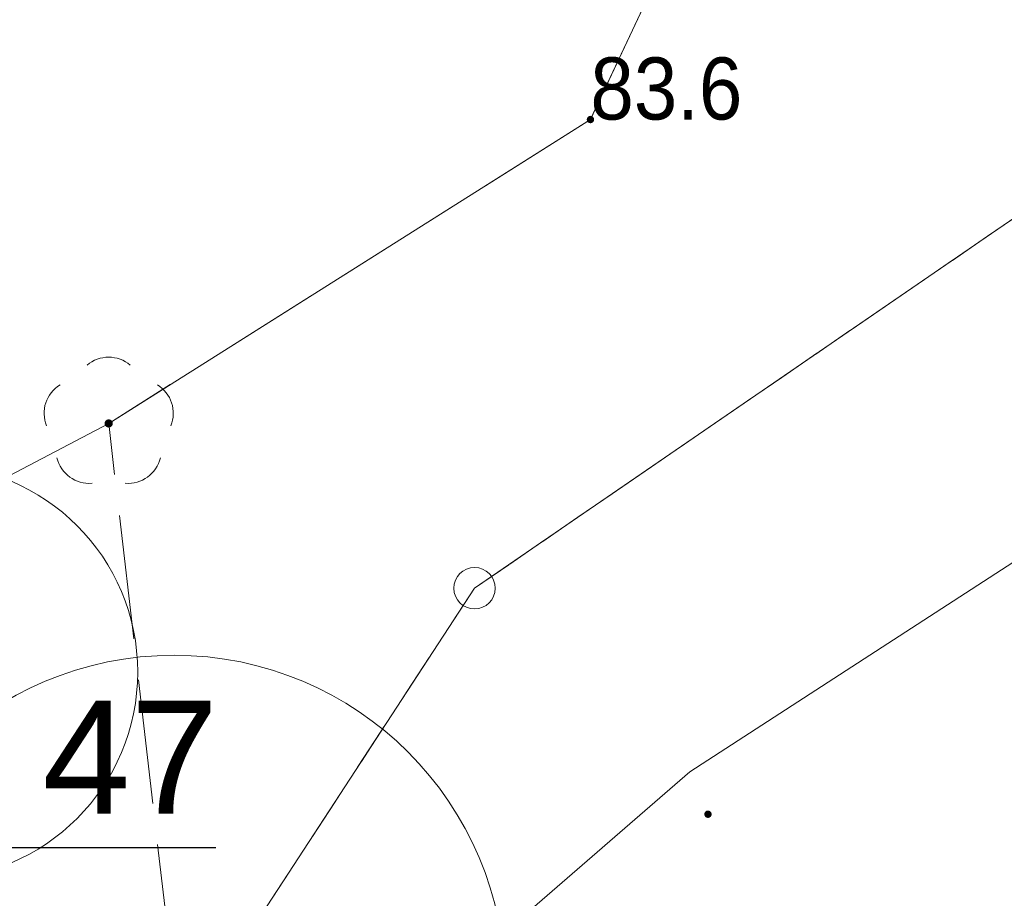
# Model space of a CAD drawing. Header units: metres. Extents: x 6540907 to 6541833, y 5893434 to 5894895.
# Tile 92 of 256: x 6541013 to 6541025, y 5894206 to 5894217. Entities that reach past the tile are written whole.
import ezdxf
from ezdxf import colors
from ezdxf.entities.mleader import LeaderData, LeaderLine
from ezdxf.math import Vec2, Vec3

# ---------------------------------------------------------------- set-up
doc = ezdxf.new("R2010")
doc.units = ezdxf.units.M
doc.header["$MEASUREMENT"] = 0
for name, pattern in [('1.5_0.5', [2, 1.5, -0.5]), ('219-500', [0, 0]), ('egug-500', [1, 0.5, -0.5])]:
    doc.linetypes.add(name, pattern=pattern)
doc.layers.get('0').update_dxf_attribs({"color": 2, "linetype": 'CONTINUOUS', "lineweight": 5})
for name, color, linetype, lineweight in [('202-punkt graniczny', 251, 'CONTINUOUS', 9), ('218-kontur użytku gruntowego', 251, 'CONTINUOUS', 9), ('219-działka ewidencyjna', 152, 'CONTINUOUS', 18), ('drzewo liściaste', 251, 'CONTINUOUS', 9), ('obszar utwardzony', 251, 'CONTINUOUS', 9), ('pikieta naturalna', 251, 'CONTINUOUS', 9), ('pikieta naturalna-Atr2', 251, 'CONTINUOUS', 9), ('przewód elektroenergetyczny podziemny', 251, 'CONTINUOUS', 9), ('woda stojąca', 251, 'CONTINUOUS', 9), ('z_i_drzewa_liściste_korony', 66, 'CONTINUOUS', 20), ('z_i_drzewa_opis', 7, 'CONTINUOUS', 25)]:
    doc.layers.add(name, color=color, linetype=linetype, lineweight=lineweight)
doc.styles.add('Opisowy', font='arial.ttf')
doc.styles.get("Standard").update_dxf_attribs({"font": 'Arial', "width": 0.75})

# ---------------------------------------------------------------- blocks, each defined once
blk = doc.blocks.new('202')
at = {"color": 0, "linetype": 'Continuous', "lineweight": 0}
blk.add_circle((0, 0), 0.25, dxfattribs=at)
blk = doc.blocks.new('PW01')
at = {"linetype": 'Continuous', "lineweight": 13}
h = blk.add_hatch(color=0, dxfattribs=at)
edge = h.paths.add_edge_path()
edge.add_arc((0, 0), 0.045, 0, 360)
blk = doc.blocks.new('OP021')
at = {"linetype": 'Continuous', "lineweight": 13}
h = blk.add_hatch(color=0, dxfattribs=at)
edge = h.paths.add_edge_path()
edge.add_arc((0, 0), 0.05, 0, 360)
at = {"color": 0, "linetype": 'Continuous', "lineweight": 13}
for centre, start, end in [((0, 0.4), 49.272, 130.728), ((-0.38, 0.124), 121.308, 202.548), ((0.38, 0.124), 337.452, 58.692), ((-0.235, -0.324), 193.221, 274.871), ((0.235, -0.324), 265.129, 346.779)]:
    blk.add_arc(centre, 0.4, start, end, dxfattribs=at)
blk = doc.blocks.new('_None')

msp = doc.modelspace()

# ---------------------------------------------------------------- linework, layer by layer
at = {"layer": '218-kontur użytku gruntowego', "linetype": 'egug-500', "lineweight": 18, "flags": 128}
for points in [[(6541073.42, 5894247.288), (6541018.98, 5894209.948)], [(6541018.98, 5894209.948), (6541073.42, 5894247.288)], [(6541018.98, 5894209.948), (6541015.38, 5894204.438)], [(6541015.38, 5894204.438), (6541018.98, 5894209.948)]]:
    msp.add_lwpolyline(points, dxfattribs=at)
at = {"layer": '219-działka ewidencyjna', "linetype": '219-500', "lineweight": 18, "flags": 128}
for points in [[(6541073.42, 5894247.288), (6541018.98, 5894209.948)], [(6541018.98, 5894209.948), (6541000.71, 5894181.968)]]:
    msp.add_lwpolyline(points, dxfattribs=at)
at = {"layer": 'obszar utwardzony', "linetype": '1.5_0.5', "lineweight": 18, "flags": 128}
msp.add_lwpolyline([(6541020.38, 5894215.608), (6541014.56, 5894211.938), (6541015.35, 5894205.138), (6541014.81, 5894204.068), (6541018.17, 5894202.358), (6541018.6, 5894201.928), (6541024.88, 5894195.608), (6541029.34, 5894199.128), (6541062.01, 5894224.518), (6541063.85, 5894225.888), (6541078.97, 5894238.768), (6541071.68, 5894249.588), (6541074.48, 5894252.178), (6541072.59, 5894255.888), (6541068.21, 5894250.668), (6541063.19, 5894246.088), (6541046.31, 5894234.428), (6541033.93, 5894226.228), (6541025.77, 5894221.548), (6541022.69, 5894220.518)], close=True, dxfattribs=at)
at = {"layer": 'przewód elektroenergetyczny podziemny', "linetype": 'Continuous', "lineweight": 18, "flags": 128}
for points in [[(6541021.58, 5894207.728), (6541031.07, 5894213.878), (6541036.35, 5894216.168), (6541037.43, 5894216.108), (6541039.32, 5894214.668), (6541041.78, 5894210.768), (6541042.8, 5894210.318), (6541043.71, 5894210.738), (6541045.21, 5894211.738)], [(6541020.5, 5894201.148), (6541019.24, 5894202.328), (6541017.47, 5894204.168), (6541021.58, 5894207.728)]]:
    msp.add_lwpolyline(points, dxfattribs=at)
at = {"layer": 'woda stojąca', "linetype": 'Continuous', "lineweight": 18, "flags": 128}
msp.add_lwpolyline([(6540907.06, 5894107.925), (6540908.8, 5894109.748), (6540915.93, 5894116.298), (6540921.96, 5894121.128), (6540933.44, 5894133.998), (6540944.84, 5894142.188), (6540956.32, 5894151.188), (6540968.69, 5894161.598), (6540976.33, 5894167.588), (6540989.91, 5894183.128), (6540994.84, 5894190.958), (6541002.18, 5894205.438), (6541014.56, 5894211.938), (6541020.38, 5894215.608), (6541022.69, 5894220.518), (6541025.77, 5894221.548), (6541033.93, 5894226.228), (6541046.31, 5894234.428), (6541063.19, 5894246.088), (6541068.21, 5894250.668)], dxfattribs=at)
at = {"layer": 'z_i_drzewa_liściste_korony', "linetype": 'Continuous'}
for centre, radius in [((6541012.411, 5894208.935), 2.5), ((6541015.35, 5894205.138), 4)]:
    msp.add_circle(centre, radius, dxfattribs=at)

# ---------------------------------------------------------------- block references
at = {"layer": '202-punkt graniczny', "linetype": 'Continuous', "lineweight": 18}
msp.add_blockref('202', (6541018.98, 5894209.948), dxfattribs=at)
at = {"layer": 'drzewo liściaste', "linetype": 'Continuous', "lineweight": 18}
msp.add_blockref('OP021', (6541014.56, 5894211.938), dxfattribs=at)
at = {"layer": 'pikieta naturalna', "linetype": 'Continuous', "lineweight": 13}
for p in [(6541020.38, 5894215.608), (6541021.8, 5894207.218)]:
    msp.add_blockref('PW01', p, dxfattribs=at)

# ---------------------------------------------------------------- texts
at = {"layer": 'pikieta naturalna-Atr2', "width": 0.9}
msp.add_text('83.6', height=0.75, dxfattribs=at).set_placement((6541020.38, 5894215.608))

# ---------------------------------------------------------------- leaders
at = {"layer": 'z_i_drzewa_opis'}
ml = msp.add_multileader_mtext('Standard', dxfattribs=at)
ml.set_content('47', color=256, style='Opisowy')
ml.set_leader_properties()
ml.set_arrow_properties(name='NONE')
ml.build(insert=Vec2(0, 0))
ml.multileader.update_dxf_attribs({"has_dogleg": 0, "text_left_attachment_type": 6, "text_right_attachment_type": 5, "text_top_attachment_type": 0, "text_bottom_attachment_type": 0, "dogleg_length": 1.914, "arrow_head_size": 7.005})
ctx = ml.context
ctx.base_point, ctx.char_height, ctx.arrow_head_size, ctx.landing_gap_size, ctx.plane_origin = Vec3(6541012.885, 5894206.818), 1.3683, 7.005, 0.876, Vec3(6541005.828, 5894200.959)
ctx.left_attachment, ctx.right_attachment, ctx.attachment_type = 6, 5, 2
notes = []
notes.append((ctx, [(1, (1, 1, 0), (6541009.844, 5894206.818), (1, 0), 3.041, [(0, [(6541012.411, 5894208.935), (6541012.885, 5894206.818), (6541012.885, 5894206.818), (6541012.885, 5894206.818), (6541012.885, 5894206.818), (6541012.885, 5894206.818), (6541012.885, 5894206.818), (6541012.885, 5894206.818), (6541012.885, 5894206.818), (6541012.885, 5894206.818), (6541012.885, 5894206.818), (6541012.885, 5894206.818), (6541012.885, 5894206.818), (6541012.885, 5894206.818), (6541012.885, 5894206.818), (6541012.885, 5894206.818), (6541012.885, 5894206.818), (6541012.885, 5894206.818), (6541012.885, 5894206.818), (6541012.885, 5894206.818), (6541012.885, 5894206.818), (6541012.885, 5894206.818), (6541012.885, 5894206.818), (6541012.885, 5894206.818), (6541012.885, 5894206.818), (6541012.885, 5894206.818), (6541012.885, 5894206.818), (6541012.885, 5894206.818), (6541012.885, 5894206.818), (6541012.885, 5894206.818), (6541012.885, 5894206.818), (6541012.885, 5894206.818), (6541012.885, 5894206.818), (6541012.885, 5894206.818), (6541012.885, 5894206.818), (6541012.885, 5894206.818), (6541012.885, 5894206.818), (6541012.885, 5894206.818), (6541012.885, 5894206.818), (6541012.885, 5894206.818), (6541012.885, 5894206.818), (6541012.885, 5894206.818), (6541012.885, 5894206.818), (6541012.885, 5894206.818), (6541012.885, 5894206.818), (6541012.885, 5894206.818), (6541012.885, 5894206.818), (6541012.885, 5894206.818), (6541012.885, 5894206.818), (6541012.885, 5894206.818), (6541012.885, 5894206.818), (6541012.885, 5894206.818), (6541012.885, 5894206.818), (6541012.885, 5894206.818), (6541012.885, 5894206.818), (6541012.885, 5894206.818), (6541012.885, 5894206.818), (6541012.885, 5894206.818), (6541012.885, 5894206.818), (6541012.885, 5894206.818), (6541012.885, 5894206.818), (6541012.885, 5894206.818), (6541012.885, 5894206.818), (6541012.885, 5894206.818), (6541012.885, 5894206.818), (6541012.885, 5894206.818), (6541012.885, 5894206.818), (6541012.885, 5894206.818), (6541012.885, 5894206.818), (6541012.885, 5894206.818), (6541012.885, 5894206.818), (6541012.885, 5894206.818), (6541012.885, 5894206.818), (6541012.885, 5894206.818), (6541012.885, 5894206.818), (6541012.885, 5894206.818), (6541012.885, 5894206.818), (6541012.885, 5894206.818), (6541012.885, 5894206.818), (6541012.885, 5894206.818), (6541012.885, 5894206.818), (6541012.885, 5894206.818), (6541012.885, 5894206.818), (6541012.885, 5894206.818), (6541012.885, 5894206.818), (6541012.885, 5894206.818), (6541012.885, 5894206.818), (6541012.885, 5894206.818), (6541012.885, 5894206.818), (6541012.885, 5894206.818), (6541012.885, 5894206.818), (6541012.885, 5894206.818), (6541012.885, 5894206.818), (6541012.885, 5894206.818), (6541012.885, 5894206.818), (6541012.885, 5894206.818), (6541012.885, 5894206.818), (6541012.885, 5894206.818), (6541012.885, 5894206.818), (6541012.885, 5894206.818), (6541012.885, 5894206.818), (6541012.885, 5894206.818), (6541012.885, 5894206.818), (6541012.885, 5894206.818), (6541012.885, 5894206.818), (6541012.885, 5894206.818), (6541012.885, 5894206.818), (6541012.885, 5894206.818), (6541012.885, 5894206.818), (6541012.885, 5894206.818), (6541012.885, 5894206.818), (6541012.885, 5894206.818), (6541012.885, 5894206.818), (6541012.885, 5894206.818), (6541012.885, 5894206.818), (6541012.885, 5894206.818), (6541012.885, 5894206.818), (6541012.885, 5894206.818), (6541012.885, 5894206.818), (6541012.885, 5894206.818), (6541012.885, 5894206.818), (6541012.885, 5894206.818), (6541012.885, 5894206.818), (6541012.885, 5894206.818), (6541012.885, 5894206.818), (6541012.885, 5894206.818)], 256, [])])]))
ctx.mtext.insert, ctx.mtext.flow_direction = Vec3(6541013.76, 5894208.591), 5
for ctx, leaders in notes:
    for number, flags, end, landing, length, lines in leaders:
        leader = LeaderData()
        leader.index, (leader.has_last_leader_line, leader.has_dogleg_vector, leader.attachment_direction) = number, flags
        leader.last_leader_point, leader.dogleg_vector, leader.dogleg_length = Vec3(end), Vec3(landing), length
        for number, points, colour, breaks in lines:
            line = LeaderLine()
            line.index, line.vertices, line.color, line.breaks = number, Vec3.list(points), colors.encode_raw_color(colour), breaks
            leader.lines.append(line)
        ctx.leaders.append(leader)

doc.saveas('drawing.dxf')
